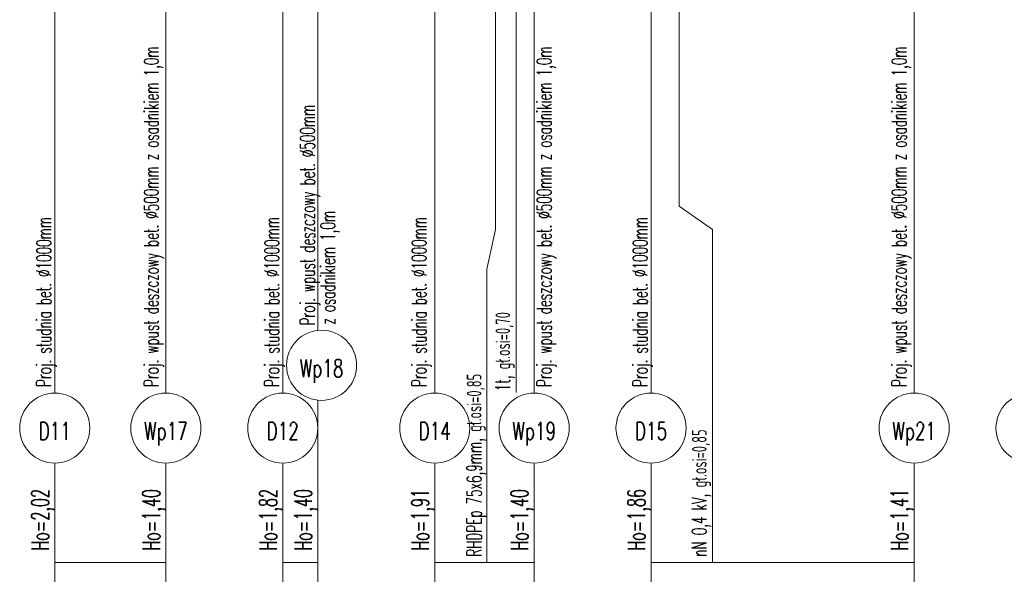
# Model space of a CAD drawing. Header units: millimetres. Extents: x 7.8 to 19, y -49.2 to -24.4.
# Tile 22 of 30: x 9.4386 to 9.607, y -24.6475 to -24.5526. Entities that reach past the tile are written whole.
import ezdxf
from ezdxf.enums import TextEntityAlignment as Align

# ---------------------------------------------------------------- set-up
doc = ezdxf.new("R2010")
doc.units = ezdxf.units.MM
doc.layers.get('0').update_dxf_attribs({"lineweight": 13})
doc.layers.add('CIENKA', color=7, linetype='Continuous', lineweight=15)
doc.layers.add('GRUBA', color=3, linetype='Continuous', lineweight=53)
doc.styles.add('romans', font='romans.shx')

msp = doc.modelspace()

# ---------------------------------------------------------------- linework, layer by layer
for p, q in [((9.52002, -24.58846), (9.5185, -24.59526)), ((9.5185, -24.59526), (9.5185, -24.64546))]:
    msp.add_line(p, q)
at = {"layer": 'CIENKA', "color": 7, "linetype": 'Continuous', "ltscale": 0.01}
for p, q in [((9.50962, -24.61646), (9.50962, -24.50796)), ((9.52662, -24.61646), (9.52662, -24.50836)), ((9.44462, -24.61646), (9.44462, -24.51206)), ((9.46362, -24.61646), (9.46362, -24.51226)), ((9.48362, -24.61646), (9.48362, -24.51326)), ((9.48962, -24.60575), (9.48962, -24.51336)), ((9.52352, -24.51528), (9.52352, -24.58446)), ((9.59162, -24.61646), (9.59162, -24.51546)), ((9.52002, -24.5167), (9.52002, -24.58446)), ((9.54662, -24.61646), (9.54662, -24.51726)), ((9.55142, -24.52557), (9.55142, -24.58446)), ((9.52002, -24.58846), (9.52002, -24.58446)), ((9.52352, -24.58846), (9.52352, -24.58446)), ((9.55712, -24.58846), (9.55142, -24.58446)), ((9.52352, -24.58846), (9.52352, -24.61638)), ((9.55712, -24.58846), (9.55712, -24.64546)), ((9.48962, -24.64546), (9.48962, -24.61768)), ((9.44462, -24.64546), (9.44462, -24.62846)), ((9.46362, -24.64546), (9.46362, -24.62846)), ((9.48362, -24.64546), (9.48362, -24.62846)), ((9.50962, -24.64546), (9.50962, -24.62846)), ((9.52662, -24.64546), (9.52662, -24.62846)), ((9.54662, -24.64546), (9.54662, -24.62846)), ((9.59162, -24.64546), (9.59162, -24.62846)), ((9.44462, -24.65746), (9.44462, -24.64546)), ((9.44462, -24.64546), (9.46362, -24.64546)), ((9.46362, -24.65746), (9.46362, -24.64546)), ((9.48362, -24.65746), (9.48362, -24.64546)), ((9.48362, -24.64546), (9.48962, -24.64546)), ((9.48962, -24.65746), (9.48962, -24.64546)), ((9.50962, -24.65746), (9.50962, -24.64546)), ((9.50962, -24.64546), (9.52662, -24.64546)), ((9.52662, -24.65746), (9.52662, -24.64546)), ((9.54662, -24.65746), (9.54662, -24.64546)), ((9.54662, -24.64546), (9.59162, -24.64546)), ((9.59162, -24.65746), (9.59162, -24.64546))]:
    msp.add_line(p, q, dxfattribs=at)
for centre, start, end in [((9.49026, -24.61172), 90, 270), ((9.49026, -24.61172), 270, 90), ((9.44462, -24.62246), 90, 270), ((9.44462, -24.62246), 270, 90), ((9.46362, -24.62246), 90, 270), ((9.46362, -24.62246), 270, 90), ((9.48362, -24.62246), 90, 270), ((9.48362, -24.62246), 270, 90), ((9.50962, -24.62246), 90, 270), ((9.50962, -24.62246), 270, 90), ((9.52662, -24.62246), 90, 270), ((9.52662, -24.62246), 270, 90), ((9.54662, -24.62246), 90, 270), ((9.54662, -24.62246), 270, 90), ((9.59162, -24.62246), 90, 270), ((9.59162, -24.62246), 270, 90), ((9.61162, -24.62246), 90, 270)]:
    msp.add_arc(centre, 0.006, start, end, dxfattribs=at)

# ---------------------------------------------------------------- texts
at = {"layer": 'CIENKA', "color": 7, "linetype": 'Continuous', "ltscale": 0.01, "style": 'romans', "width": 0.6}
for s, height, p in [('Proj. wpust deszczowy bet. %%C500mm z osadnikiem 1,0m', 0.0025, (9.46239, -24.61543)), ('Proj. wpust deszczowy bet. %%C500mm z osadnikiem 1,0m', 0.0025, (9.52958, -24.61543)), ('Proj. wpust deszczowy bet. %%C500mm z osadnikiem 1,0m', 0.0025, (9.59029, -24.61543)), ('Proj. wpust deszczowy bet. %%C500mm ', 0.0025, (9.48911, -24.60489)), ('z osadnikiem 1,0m', 0.0025, (9.49258, -24.60474)), ('Proj. studnia bet. %%C1000mm', 0.0025, (9.44401, -24.61543)), ('Proj. studnia bet. %%C1000mm', 0.0025, (9.48302, -24.61543)), ('Proj. studnia bet. %%C1000mm', 0.0025, (9.50818, -24.61543)), ('Proj. studnia bet. %%C1000mm', 0.0025, (9.54599, -24.61543)), ('1t, gł.osi=0,70', 0.0025, (9.52252, -24.61614)), ('RHDPEp 75x6,9mm, gł.osi=0,85', 0.0025, (9.5176, -24.64446)), ('nN 0,4 kV, gł.osi=0,85', 0.0025, (9.55612, -24.64446)), ('Ho=2,02', 0.003, (9.44362, -24.64346)), ('Ho=1,40', 0.003, (9.46262, -24.64346)), ('Ho=1,82', 0.003, (9.48262, -24.64346)), ('Ho=1,40', 0.003, (9.48862, -24.64346)), ('Ho=1,91', 0.003, (9.50862, -24.64346)), ('Ho=1,40', 0.003, (9.52562, -24.64346)), ('Ho=1,86', 0.003, (9.54562, -24.64346)), ('Ho=1,41', 0.003, (9.59062, -24.64346))]:
    msp.add_text(s, height=height, rotation=90, dxfattribs=at).set_placement(p)
at = {"layer": 'GRUBA', "color": 3, "linetype": 'Continuous', "ltscale": 0.01, "style": 'romans', "width": 0.7}
for s, p in [('Wp18', (9.49026, -24.61372)), ('D11', (9.44462, -24.62446)), ('Wp17', (9.46362, -24.62446)), ('D12', (9.48362, -24.62446)), ('D14', (9.50962, -24.62446)), ('Wp19', (9.52662, -24.62446)), ('D15', (9.54662, -24.62446)), ('Wp21', (9.59162, -24.62446))]:
    msp.add_text(s, height=0.003, dxfattribs=at).set_placement(p, align=Align.CENTER)

doc.saveas('drawing.dxf')
